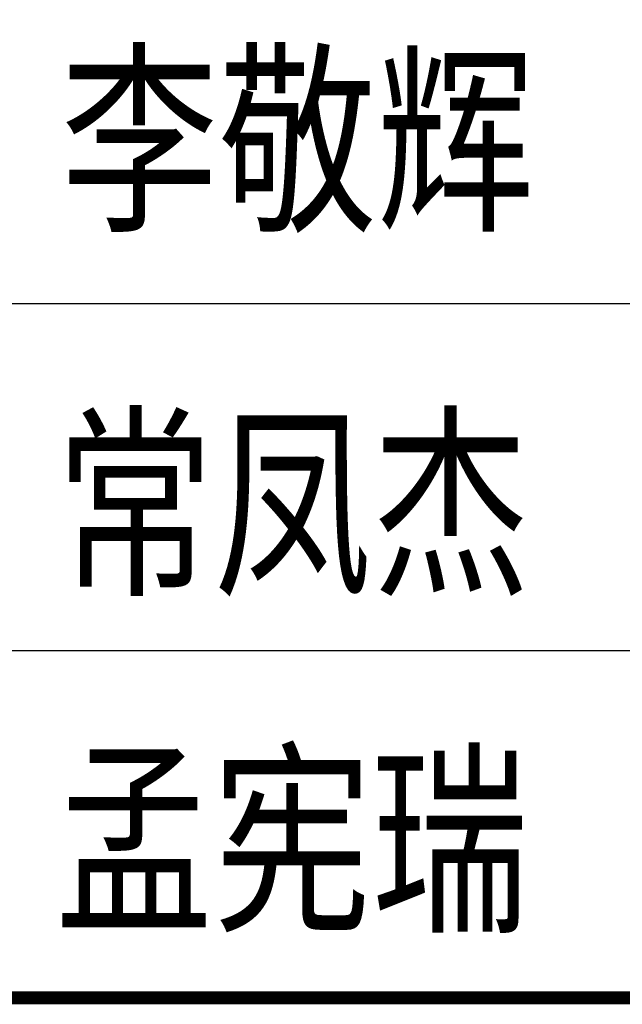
# Model space of a CAD drawing. Extents: x -302077 to 107904, y -9283 to 295706.
# Tile 41 of 256: x -171091 to -169701, y 62699 to 64968. Entities that reach past the tile are written whole.
import ezdxf
from ezdxf.enums import TextEntityAlignment as Align

# ---------------------------------------------------------------- set-up
doc = ezdxf.new("R2010")
doc.units = 0
doc.header["$LTSCALE"] = 500
doc.header["$MEASUREMENT"] = 0
doc.layers.get('0').update_dxf_attribs({"linetype": 'CONTINUOUS'})
doc.layers.add('PUB_TITLE', color=4, linetype='CONTINUOUS')
doc.layers.add('TK', color=7, linetype='CONTINUOUS')
doc.styles.add('TKHZ1', font='txt', dxfattribs={"width": 0.8})

# ---------------------------------------------------------------- blocks, each defined once
blk = doc.blocks.new('wrtgtg')
at = {"layer": 'PUB_TITLE'}
for p, q in [((2204.3, 6358.8), (7804.3, 6358.8)), ((2204.3, 5558.8), (7804.3, 5558.8)), ((2204.3, 4758.8), (7804.3, 4758.8)), ((2204.3, 4758.8), (7804.3, 4758.8))]:
    blk.add_line(p, q, dxfattribs=at)
at = {"layer": 'PUB_TITLE', "const_width": 29.7}
blk.add_lwpolyline([(2204.3, 4758.8), (7804.3, 4758.8)], dxfattribs=at)
at = {"layer": 'TK', "style": 'TKHZ1', "width": 0.8}
for s, height, p in [('李敬辉', 350.02, (5361.9, 6741.1)), ('常凤杰', 350, (5350.9, 5903.9)), ('孟宪瑞', 350, (5349.1, 5130.2))]:
    blk.add_text(s, height=height, dxfattribs=at).set_placement(p, align=Align.MIDDLE)

msp = doc.modelspace()

# ---------------------------------------------------------------- block references
msp.add_blockref('wrtgtg', (-175812.208, 57955.467))

doc.saveas('drawing.dxf')
